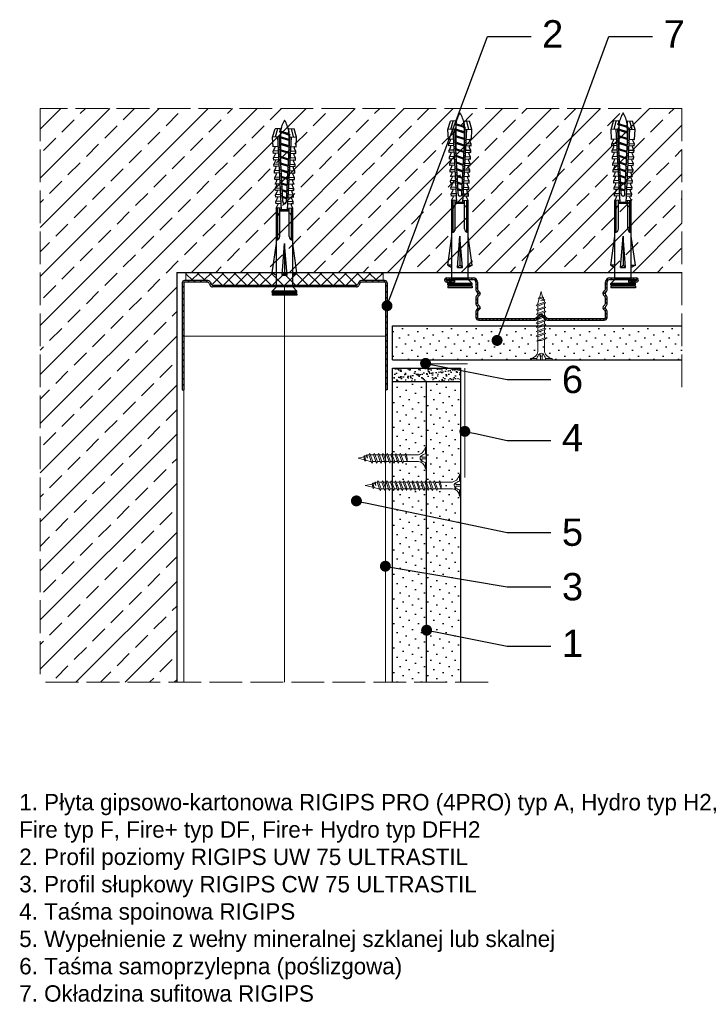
# Model space of a CAD drawing. Header units: millimetres. Extents: x 1739 to 3088, y 533 to 1407.
# Tile 2 of 4: x 2361 to 2610, y 533 to 893. Entities that reach past the tile are written whole.
import ezdxf
from ezdxf import colors
from ezdxf.entities.mleader import LeaderData, LeaderLine
from ezdxf.math import Vec2, Vec3

# ---------------------------------------------------------------- set-up
doc = ezdxf.new("R2010")
doc.units = ezdxf.units.MM
doc.linetypes.add('ACAD_ISO02W100', pattern=[15, 12, -3])
for name, color, linetype, lineweight in [('_ISOVER WELNA', 7, 'BATTING', 9), ('_RIGIPS AKCESORIA', 7, 'Continuous', 18), ('_RIGIPS G-K', 7, 'Continuous', 25), ('_RIGIPS PROFIL', 7, 'Continuous', 18), ('KRESKOWANIE', 7, 'Continuous', 9), ('OPISY', 7, 'Continuous', 9), ('PRZERYWANA', 7, 'ACAD_ISO02W100', 9)]:
    doc.layers.add(name, color=color, linetype=linetype, lineweight=lineweight)
doc.styles.get("Standard").update_dxf_attribs({"font": 'arial.ttf'})
doc.linetypes.add('BATTING', pattern='A,0.00254,-2.54,[134,ltypeshp.shx,S=2.54,R=0,X=-2.54,Y=0],-5.08,[134,ltypeshp.shx,S=2.54,R=180,X=2.54,Y=0],-2.54', length=10.16254)
pattern_1 = [(225, (-143.1054, -240.2812), (1.122532, -3.367596), [0, -3.175])]

# ---------------------------------------------------------------- blocks, each defined once
blk = doc.blocks.new('UW 75 ULTRASTIL')
h = blk.add_hatch()
h.set_pattern_fill('ANSI31', color=256, scale=0.5, style=0)
h.paths.add_polyline_path([(-11.93, 0.56), (-11.6, 1.24, -0.286951), (-10.7, 1.8), (10.18, 1.8), (41.3, 1.8, -0.286951), (42.2, 1.24), (42.53, 0.56, 0.286951), (43.43, 0), (52, 0, 0.414214), (52.8, 0.8), (52.8, 40), (52.25, 40), (52.25, 0.8, -0.414214), (52, 0.55), (43.77, 0.55, -0.286951), (42.87, 1.11), (42.54, 1.79, 0.286951), (41.64, 2.35), (-11.04, 2.35, 0.286951), (-11.94, 1.79), (-12.27, 1.11, -0.286951), (-13.17, 0.55), (-21.4, 0.55, -0.414214), (-21.65, 0.8), (-21.65, 40), (-22.2, 40), (-22.2, 0.8, 0.414214), (-21.4, 0), (-12.83, 0, 0.286951)])
for p, q in [((-22.2, 0.8), (-22.2, 40)), ((-22.2, 40), (-21.65, 40)), ((-21.65, 0.8), (-21.65, 40)), ((52.25, 0.8), (52.25, 40)), ((52.8, 40), (52.25, 40)), ((52.8, 0.8), (52.8, 40)), ((-21.4, 0.55), (-13.17, 0.55)), ((-21.4, 0), (-12.83, 0)), ((-12.27, 1.11), (-11.94, 1.79)), ((-11.93, 0.56), (-11.6, 1.24)), ((-11.04, 2.35), (41.64, 2.35)), ((-10.7, 1.8), (41.3, 1.8)), ((42.53, 0.56), (42.2, 1.24)), ((42.87, 1.11), (42.54, 1.79)), ((43.43, 0), (52, 0)), ((43.77, 0.55), (52, 0.55))]:
    blk.add_line(p, q)
for centre, radius, start, end in [((-21.4, 0.8), 0.8, 180, 270), ((-21.4, 0.8), 0.25, 180, 270), ((-13.17, 1.55), 1, 270, 334.0435), ((-12.83, 1), 1, 270, 334.0435), ((-11.04, 1.35), 1, 90, 154.0435), ((-10.7, 0.8), 1, 90, 154.0435), ((41.3, 0.8), 1, 25.9565, 90), ((41.64, 1.35), 1, 25.9565, 90), ((43.43, 1), 1, 205.9565, 270), ((43.77, 1.55), 1, 205.9565, 270), ((52, 0.8), 0.8, 270, 0), ((52, 0.8), 0.25, 270, 0)]:
    blk.add_arc(centre, radius, start, end)
blk = doc.blocks.new('TN 25')
at = {"layer": '_RIGIPS AKCESORIA'}
for p, q in [((0, -0.84), (0, 7.16)), ((0, 7.16), (0.46, 7.16)), ((0.46, 4.78), (0, 4.78)), ((0.46, 7.16), (0.46, 4.78)), ((1.77, 3.5), (1.77, 4.2)), ((3.02, 4.46), (8.47, 4.46)), ((7.12, 4.46), (7.12, 3.18)), ((8.03, 2.01), (7.12, 4.46)), ((8.47, 4.46), (8.79, 5)), ((9.61, 1.51), (8.47, 4.46)), ((8.79, 5), (9.93, 2.01)), ((9, 4.46), (10.1, 4.46)), ((10.1, 4.46), (10.41, 5)), ((11.23, 1.51), (10.1, 4.46)), ((10.41, 5), (11.56, 2.01)), ((10.62, 4.46), (11.67, 4.46)), ((11.67, 4.46), (11.99, 5)), ((12.81, 1.51), (11.67, 4.46)), ((11.99, 5), (13.14, 2.01)), ((12.2, 4.46), (13.21, 4.46)), ((13.21, 4.46), (13.52, 5)), ((14.34, 1.51), (13.21, 4.46)), ((13.52, 5), (14.67, 2.01)), ((13.73, 4.46), (14.8, 4.46)), ((14.8, 4.46), (15.12, 5)), ((15.94, 1.51), (14.8, 4.46)), ((15.12, 5), (16.26, 2.01)), ((15.33, 4.46), (16.42, 4.46)), ((16.42, 4.46), (16.73, 5)), ((17.55, 1.51), (16.42, 4.46)), ((16.73, 5), (17.88, 2.01)), ((16.94, 4.46), (17.99, 4.46)), ((17.99, 4.46), (18.31, 5)), ((19.13, 1.51), (17.99, 4.46)), ((18.31, 5), (19.45, 2.01)), ((18.52, 4.46), (19.68, 4.46)), ((19.68, 4.46), (20, 5)), ((20.82, 1.51), (19.68, 4.46)), ((20, 5), (21.14, 2.01)), ((20.21, 4.46), (20.7, 4.46)), ((20.7, 4.46), (22.28, 3.98)), ((22.28, 3.98), (22.56, 4.37)), ((22.7, 2.36), (22.28, 3.98)), ((22.56, 4.37), (23.03, 2.71)), ((22.71, 3.85), (25, 3.24)), ((0, 3.5), (1.77, 3.5)), ((0, 2.83), (1.77, 2.83)), ((0.46, 1.64), (0, 1.64)), ((0.46, -0.84), (0.46, 1.64)), ((1.77, 2.83), (1.77, 2.18)), ((7.49, 2.01), (3.55, 2.01)), ((7.12, 3.18), (7.65, 1.53)), ((7.65, 1.53), (8.03, 2.01)), ((9.41, 2.01), (8.03, 2.01)), ((9.93, 2.01), (9.61, 1.51)), ((11.04, 2.01), (9.93, 2.01)), ((11.56, 2.01), (11.23, 1.51)), ((12.61, 2.01), (11.56, 2.01)), ((13.14, 2.01), (12.81, 1.51)), ((14.15, 2.01), (13.14, 2.01)), ((14.67, 2.01), (14.34, 1.51)), ((15.74, 2.01), (14.67, 2.01)), ((16.26, 2.01), (15.94, 1.51)), ((17.36, 2.01), (16.26, 2.01)), ((17.88, 2.01), (17.55, 1.51)), ((18.93, 2.01), (17.88, 2.01)), ((19.45, 2.01), (19.13, 1.51)), ((19.45, 2.01), (20.62, 2.01)), ((21.14, 2.01), (20.82, 1.51)), ((21.14, 2.01), (21.81, 2.12)), ((21.85, 1.83), (21.67, 3.28)), ((21.67, 3.28), (22.14, 2.4)), ((22.14, 2.4), (21.85, 1.83)), ((22.7, 2.36), (22.14, 2.4)), ((23.03, 2.71), (22.7, 2.36)), ((25, 3.24), (23.03, 2.71)), ((0, -0.84), (0.46, -0.84))]:
    blk.add_line(p, q, dxfattribs=at)
for centre, major_axis, ratio, start_param, end_param in [((3.09, 7.67), (0.17, 3.2), 0.826134, 1.773653, 3.180586), ((-0.04, 0.9), (0, 3.93), 0.848176, -0.720942, -0.151112), ((1.66, 3.18), (0, 0.895), 0.848176, -1.552777, -0.720942), ((3.37, -1.57), (0.28, 3.57), 0.832181, 0.035984, 1.430787), ((-2.73, 15.91), (0, 14.76), 0.848176, 3.399396, 3.475072), ((0.59, 4.62), (0, 2.81), 0.848176, 3.475072, 3.862535), ((1.66, 3.18), (0, 0.895), 0.848176, 3.862535, 4.730408)]:
    blk.add_ellipse(centre, major_axis=major_axis, ratio=ratio, start_param=start_param, end_param=end_param, dxfattribs=at)
blk = doc.blocks.new('TN 35')
at = {"layer": '_RIGIPS AKCESORIA'}
for p, q in [((0, -0.84), (0, 7.16)), ((0, 7.16), (0.46, 7.16)), ((0.46, 4.78), (0, 4.78)), ((0.46, 7.16), (0.46, 4.78)), ((1.77, 3.5), (1.77, 4.2)), ((3.02, 4.46), (8.47, 4.46)), ((7.12, 4.46), (7.12, 3.18)), ((8.03, 2.01), (7.12, 4.46)), ((8.47, 4.46), (8.79, 5)), ((9.61, 1.51), (8.47, 4.46)), ((8.79, 5), (9.93, 2.01)), ((9, 4.46), (10.1, 4.46)), ((10.1, 4.46), (10.41, 5)), ((11.23, 1.51), (10.1, 4.46)), ((10.41, 5), (11.56, 2.01)), ((10.62, 4.46), (11.67, 4.46)), ((11.67, 4.46), (11.99, 5)), ((12.81, 1.51), (11.67, 4.46)), ((11.99, 5), (13.14, 2.01)), ((12.2, 4.46), (13.21, 4.46)), ((13.21, 4.46), (13.52, 5)), ((14.34, 1.51), (13.21, 4.46)), ((13.52, 5), (14.67, 2.01)), ((13.73, 4.46), (14.8, 4.46)), ((14.8, 4.46), (15.12, 5)), ((15.94, 1.51), (14.8, 4.46)), ((15.12, 5), (16.26, 2.01)), ((15.33, 4.46), (16.42, 4.46)), ((16.42, 4.46), (16.73, 5)), ((17.55, 1.51), (16.42, 4.46)), ((16.73, 5), (17.88, 2.01)), ((16.94, 4.46), (17.99, 4.46)), ((17.99, 4.46), (18.31, 5)), ((19.13, 1.51), (17.99, 4.46)), ((18.31, 5), (19.45, 2.01)), ((18.52, 4.46), (19.57, 4.46)), ((19.57, 4.46), (19.88, 5)), ((20.7, 1.51), (19.57, 4.46)), ((19.88, 5), (21.03, 2.01)), ((20.09, 4.46), (21.14, 4.46)), ((21.14, 4.46), (21.46, 5)), ((22.28, 1.51), (21.14, 4.46)), ((21.46, 5), (22.6, 2.01)), ((21.67, 4.46), (22.72, 4.46)), ((22.72, 4.46), (23.03, 5)), ((23.85, 1.51), (22.72, 4.46)), ((23.03, 5), (24.18, 2.01)), ((23.24, 4.46), (24.29, 4.46)), ((24.29, 4.46), (24.61, 5)), ((25.43, 1.51), (24.29, 4.46)), ((24.61, 5), (25.75, 2.01)), ((24.81, 4.46), (25.87, 4.46)), ((25.87, 4.46), (26.18, 5)), ((27, 1.51), (25.87, 4.46)), ((26.18, 5), (27.33, 2.01)), ((26.39, 4.46), (27.44, 4.46)), ((27.44, 4.46), (27.76, 5)), ((28.58, 1.51), (27.44, 4.46)), ((27.76, 5), (28.9, 2.01)), ((27.96, 4.46), (29.13, 4.46)), ((29.13, 4.46), (29.45, 5)), ((30.27, 1.51), (29.13, 4.46)), ((29.45, 5), (30.59, 2.01)), ((29.65, 4.46), (30.15, 4.46)), ((30.15, 4.46), (31.73, 3.98)), ((31.73, 3.98), (32.01, 4.37)), ((32.15, 2.36), (31.73, 3.98)), ((32.01, 4.37), (32.48, 2.71)), ((32.16, 3.85), (35, 3.24)), ((0, 3.5), (1.77, 3.5)), ((0, 2.83), (1.77, 2.83)), ((0.46, 1.64), (0, 1.64)), ((0.46, -0.84), (0.46, 1.64)), ((1.77, 2.83), (1.77, 2.18)), ((7.49, 2.01), (3.55, 2.01)), ((7.12, 3.18), (7.65, 1.53)), ((7.65, 1.53), (8.03, 2.01)), ((9.41, 2.01), (8.03, 2.01)), ((9.93, 2.01), (9.61, 1.51)), ((11.04, 2.01), (9.93, 2.01)), ((11.56, 2.01), (11.23, 1.51)), ((12.61, 2.01), (11.56, 2.01)), ((13.14, 2.01), (12.81, 1.51)), ((14.15, 2.01), (13.14, 2.01)), ((14.67, 2.01), (14.34, 1.51)), ((15.74, 2.01), (14.67, 2.01)), ((16.26, 2.01), (15.94, 1.51)), ((17.36, 2.01), (16.26, 2.01)), ((17.88, 2.01), (17.55, 1.51)), ((18.93, 2.01), (17.84, 2.01)), ((19.45, 2.01), (19.13, 1.51)), ((20.51, 2.01), (19.41, 2.01)), ((21.03, 2.01), (20.7, 1.51)), ((22.08, 2.01), (20.99, 2.01)), ((22.6, 2.01), (22.28, 1.51)), ((23.66, 2.01), (22.56, 2.01)), ((24.18, 2.01), (23.85, 1.51)), ((25.23, 2.01), (24.14, 2.01)), ((25.75, 2.01), (25.43, 1.51)), ((26.81, 2.01), (25.71, 2.01)), ((27.33, 2.01), (27, 1.51)), ((28.38, 2.01), (27.33, 2.01)), ((28.9, 2.01), (28.58, 1.51)), ((28.9, 2.01), (30.07, 2.01)), ((30.59, 2.01), (30.27, 1.51)), ((30.59, 2.01), (31.26, 2.12)), ((31.3, 1.83), (31.12, 3.28)), ((31.12, 3.28), (31.59, 2.4)), ((31.59, 2.4), (31.3, 1.83)), ((32.15, 2.36), (31.59, 2.4)), ((32.48, 2.71), (32.15, 2.36)), ((35, 3.24), (32.48, 2.71)), ((0, -0.84), (0.46, -0.84))]:
    blk.add_line(p, q, dxfattribs=at)
for centre, major_axis, ratio, start_param, end_param in [((3.09, 7.67), (0.17, 3.2), 0.826134, 1.773653, 3.180586), ((-0.04, 0.9), (0, 3.93), 0.848176, -0.720942, -0.151112), ((1.66, 3.18), (0, 0.895), 0.848176, -1.552777, -0.720942), ((3.37, -1.57), (0.28, 3.57), 0.832181, 0.035984, 1.430787), ((-2.73, 15.91), (0, 14.76), 0.848176, 3.399396, 3.475072), ((0.59, 4.62), (0, 2.81), 0.848176, 3.475072, 3.862535), ((1.66, 3.18), (0, 0.895), 0.848176, 3.862535, 4.730408)]:
    blk.add_ellipse(centre, major_axis=major_axis, ratio=ratio, start_param=start_param, end_param=end_param, dxfattribs=at)
blk = doc.blocks.new('Profil kapeluszowy')
h = blk.add_hatch()
h.set_pattern_fill('ANSI31', color=256, scale=0.3, style=0)
h.paths.add_polyline_path([(536.84, 614.15, -0.333333), (537.56, 614.15), (539.04, 613.04, 0.162278), (539.4, 612.92), (560.2, 612.92, 0.414214), (561.2, 613.92), (561.2, 616.25, 0.198912), (561.02, 616.68), (560.62, 617.08, -0.414214), (560.62, 617.93), (561.02, 618.33, 0.198912), (561.2, 618.75), (561.2, 621.41, 0.198912), (561.02, 621.83), (560.62, 622.23, -0.414214), (560.62, 623.08), (561.02, 623.48, 0.198912), (561.2, 623.91), (561.2, 626.82, -0.414214), (562.2, 627.82), (571.92, 627.82, -1), (571.92, 627.46), (569.1, 627.46), (569.1, 626.86), (571.92, 626.86, 1), (571.92, 628.42), (562.2, 628.42, 0.414214), (560.6, 626.82), (560.6, 624.15, -0.198912), (560.42, 623.73), (559.78, 623.08, 0.414214), (559.78, 622.23), (560.42, 621.58, -0.198912), (560.6, 621.16), (560.6, 619, -0.198912), (560.42, 618.58), (559.78, 617.93, 0.414214), (559.78, 617.08), (560.42, 616.43, -0.198912), (560.6, 616.01), (560.6, 613.92, -0.414214), (560.2, 613.52), (539.6, 613.52, -0.162278), (539.24, 613.64), (537.56, 614.9, 0.333333), (536.84, 614.9), (535.16, 613.64, -0.162278), (534.8, 613.52), (514.2, 613.52, -0.414214), (513.8, 613.92), (513.8, 616.01, -0.198912), (513.98, 616.43), (514.62, 617.08, 0.414214), (514.62, 617.93), (513.98, 618.58, -0.198912), (513.8, 619), (513.8, 621.16, -0.198912), (513.98, 621.58), (514.62, 622.23, 0.414214), (514.62, 623.08), (513.98, 623.73, -0.198912), (513.8, 624.15), (513.8, 626.82, 0.414214), (512.2, 628.42), (502.48, 628.42, 1), (502.48, 626.86), (505.3, 626.86), (505.3, 627.46), (502.48, 627.46, -1), (502.48, 627.82), (512.2, 627.82, -0.414214), (513.2, 626.82), (513.2, 623.91, 0.198912), (513.38, 623.48), (513.78, 623.08, -0.414214), (513.78, 622.23), (513.38, 621.83, 0.198912), (513.2, 621.41), (513.2, 618.75, 0.198912), (513.38, 618.33), (513.78, 617.93, -0.414214), (513.78, 617.08), (513.38, 616.68, 0.198912), (513.2, 616.25), (513.2, 613.92, 0.414214), (514.2, 612.92), (535, 612.92, 0.162278), (535.36, 613.04)])
for p, q in [((502.48, 628.42), (512.2, 628.42)), ((502.48, 627.82), (512.2, 627.82)), ((502.48, 627.46), (505.3, 627.46)), ((505.3, 627.46), (505.3, 626.86)), ((562.2, 628.42), (571.92, 628.42)), ((562.2, 627.82), (571.92, 627.82)), ((571.92, 627.46), (569.1, 627.46)), ((569.1, 627.46), (569.1, 626.86)), ((502.48, 626.86), (505.3, 626.86)), ((513.2, 626.82), (513.2, 623.91)), ((513.78, 623.08), (513.38, 623.48)), ((513.8, 626.82), (513.8, 624.15)), ((514.62, 623.08), (513.98, 623.73)), ((559.78, 623.08), (560.42, 623.73)), ((560.6, 624.15), (560.6, 626.82)), ((560.62, 623.08), (561.02, 623.48)), ((561.2, 623.91), (561.2, 626.82)), ((571.92, 626.86), (569.1, 626.86)), ((513.2, 621.41), (513.2, 618.75)), ((513.78, 622.23), (513.38, 621.83)), ((513.8, 621.16), (513.8, 619)), ((514.62, 622.23), (513.98, 621.58)), ((559.78, 622.23), (560.42, 621.58)), ((560.6, 619), (560.6, 621.16)), ((560.62, 622.23), (561.02, 621.83)), ((561.2, 618.75), (561.2, 621.41)), ((513.2, 616.25), (513.2, 613.92)), ((513.78, 617.93), (513.38, 618.33)), ((513.78, 617.08), (513.38, 616.68)), ((514.62, 617.93), (513.98, 618.58)), ((514.62, 617.08), (513.98, 616.43)), ((559.78, 617.93), (560.42, 618.58)), ((559.78, 617.08), (560.42, 616.43)), ((560.62, 617.93), (561.02, 618.33)), ((560.62, 617.08), (561.02, 616.68)), ((561.2, 613.92), (561.2, 616.25)), ((513.8, 616.01), (513.8, 613.92)), ((514.2, 613.52), (534.8, 613.52)), ((514.2, 612.92), (535, 612.92)), ((536.84, 614.9), (535.16, 613.64)), ((536.84, 614.15), (535.36, 613.04)), ((537.56, 614.9), (539.24, 613.64)), ((537.56, 614.15), (539.04, 613.04)), ((539.4, 612.92), (560.2, 612.92)), ((539.6, 613.52), (560.2, 613.52)), ((560.6, 613.92), (560.6, 616.01))]:
    blk.add_line(p, q)
for centre, radius, start, end in [((502.48, 627.64), 0.776, 90, 270), ((502.48, 627.64), 0.176, 90, 270), ((512.2, 626.82), 1.6, 0, 90), ((512.2, 626.82), 1, 0, 90), ((562.2, 626.82), 1.6, 90, 180), ((562.2, 626.82), 1, 90, 180), ((571.92, 627.64), 0.776, 270, 90), ((571.92, 627.64), 0.176, 270, 90), ((513.8, 623.91), 0.6, 180, 225), ((514.4, 624.15), 0.6, 180, 225), ((560, 624.15), 0.6, 315, 0), ((560.6, 623.91), 0.6, 315, 0), ((513.8, 621.41), 0.6, 135, 180), ((513.35, 622.66), 0.6, 315, 45), ((514.4, 621.16), 0.6, 135, 180), ((514.2, 622.66), 0.6, 315, 45), ((560.2, 622.66), 0.6, 135, 225), ((560, 621.16), 0.6, 360, 45), ((561.05, 622.66), 0.6, 135, 225), ((560.6, 621.41), 0.6, 0, 45), ((513.8, 618.75), 0.6, 180, 225), ((513.8, 616.25), 0.6, 135, 180), ((513.35, 617.5), 0.6, 315, 45), ((514.4, 619), 0.6, 180, 225), ((514.4, 616.01), 0.6, 135, 180), ((514.2, 617.5), 0.6, 315, 45), ((560.2, 617.5), 0.6, 135, 225), ((560, 619), 0.6, 315, 0), ((560, 616.01), 0.6, 0, 45), ((561.05, 617.5), 0.6, 135, 225), ((560.6, 618.75), 0.6, 315, 0), ((560.6, 616.25), 0.6, 0, 45), ((514.2, 613.92), 1, 180, 270), ((514.2, 613.92), 0.4, 180, 270), ((534.8, 614.12), 0.6, 270, 306.8699), ((535, 613.52), 0.6, 270, 306.8699), ((537.2, 614.42), 0.6, 53.1301, 126.8699), ((537.2, 613.67), 0.6, 53.1301, 126.8699), ((539.4, 613.52), 0.6, 233.1301, 270), ((539.6, 614.12), 0.6, 233.1301, 270), ((560.2, 613.92), 1, 270, 0), ((560.2, 613.92), 0.4, 270, 0)]:
    blk.add_arc(centre, radius, start, end)
blk = doc.blocks.new('kolek rozprezny komplet 60')
for p, q in [((393.81, 219.85), (390.76, 218.91)), ((393.68, 217.35), (393.81, 219.85)), ((397.41, 219.66), (393.81, 219.85)), ((443.47, 219.95), (432.8, 218.45)), ((443.47, 218.45), (443.47, 219.95)), ((443.47, 219.95), (444.34, 218.45)), ((450.17, 219.95), (448.67, 218.45)), ((450.17, 219.95), (450.17, 210.95)), ((450.67, 219.95), (450.17, 219.95)), ((450.67, 219.95), (450.67, 210.95)), ((450.67, 219.35), (451.17, 219.95)), ((451.17, 219.95), (451.67, 219.95)), ((451.17, 219.95), (451.17, 210.95)), ((451.67, 219.95), (451.67, 210.95)), ((390.66, 217.01), (390.76, 218.91)), ((393.15, 216.88), (390.66, 217.01)), ((393.75, 218.75), (390.71, 217.96)), ((391.67, 216.95), (392.67, 216.95)), ((392.67, 216.95), (391.67, 213.95)), ((392.67, 216.95), (392.07, 213.95)), ((393.07, 216.95), (392.07, 213.95)), ((392.67, 216.95), (393.04, 217.45)), ((393.07, 216.95), (393.04, 217.45)), ((393.07, 216.95), (394.67, 216.95)), ((394.67, 216.95), (393.67, 213.95)), ((417.38, 216.11), (393.68, 217.35)), ((420.47, 216.55), (393.71, 217.95)), ((394.67, 216.95), (394.07, 213.95)), ((395.07, 216.95), (394.07, 213.95)), ((394.67, 216.95), (394.92, 217.29)), ((395.07, 216.95), (395.05, 217.28)), ((395.07, 216.95), (397.07, 216.95)), ((397.07, 216.95), (396.07, 213.95)), ((397.07, 216.95), (396.47, 213.95)), ((397.47, 216.95), (396.47, 213.95)), ((397.07, 216.95), (397.23, 217.17)), ((397.31, 217.76), (397.41, 219.66)), ((397.47, 216.95), (397.46, 217.16)), ((397.47, 216.95), (399.47, 216.95)), ((397.67, 217.14), (397.71, 217.74)), ((399, 219.58), (397.82, 218.98)), ((398.47, 217.1), (398.5, 217.7)), ((399.47, 216.95), (398.47, 213.95)), ((399.47, 216.95), (398.87, 213.95)), ((399.87, 216.95), (398.87, 213.95)), ((398.9, 217.68), (399, 219.58)), ((399.8, 219.54), (399, 219.58)), ((399.47, 216.95), (399.55, 217.05)), ((399.7, 217.64), (399.8, 219.54)), ((399.87, 216.95), (399.87, 217.03)), ((399.87, 216.95), (401.38, 216.95)), ((400.07, 217.02), (400.1, 217.62)), ((401.4, 219.45), (400.22, 218.85)), ((400.87, 216.98), (400.9, 217.58)), ((401.87, 216.92), (400.87, 213.95)), ((401.87, 216.92), (401.27, 213.95)), ((402.26, 216.9), (401.27, 213.95)), ((401.3, 217.56), (401.4, 219.45)), ((402.2, 219.41), (401.4, 219.45)), ((402.1, 217.51), (402.2, 219.41)), ((402.47, 216.89), (402.5, 217.49)), ((403.8, 219.33), (402.61, 218.72)), ((403.27, 216.85), (403.3, 217.45)), ((404.22, 216.8), (403.31, 214.05)), ((403.7, 217.43), (403.8, 219.33)), ((404.24, 216.8), (403.7, 214.07)), ((404.62, 216.78), (403.72, 214.07)), ((404.6, 219.29), (403.8, 219.33)), ((404.5, 217.39), (404.6, 219.29)), ((404.86, 216.77), (404.9, 217.37)), ((406.19, 219.2), (405.01, 218.6)), ((405.66, 216.73), (405.69, 217.32)), ((406.58, 216.68), (405.75, 214.18)), ((406.09, 217.3), (406.19, 219.2)), ((406.62, 216.68), (406.12, 214.2)), ((406.98, 216.66), (406.16, 214.2)), ((406.99, 219.16), (406.19, 219.2)), ((406.89, 217.26), (406.99, 219.16)), ((407.26, 216.64), (407.29, 217.24)), ((408.59, 219.08), (407.41, 218.47)), ((408.06, 216.6), (408.09, 217.2)), ((408.94, 216.55), (408.19, 214.31)), ((408.49, 217.18), (408.59, 219.08)), ((408.99, 216.55), (408.55, 214.33)), ((409.39, 219.03), (408.59, 219.08)), ((409.34, 216.53), (408.6, 214.33)), ((409.29, 217.14), (409.39, 219.03)), ((409.66, 216.52), (409.69, 217.12)), ((410.99, 218.95), (409.8, 218.35)), ((410.46, 216.47), (410.49, 217.07)), ((411.3, 216.43), (410.64, 214.44)), ((410.89, 217.05), (410.99, 218.95)), ((411.37, 216.43), (410.98, 214.45)), ((411.69, 216.41), (411.04, 214.46)), ((412.59, 218.87), (411.4, 218.26)), ((412.05, 216.39), (412.09, 216.99)), ((412.49, 216.97), (412.59, 218.87)), ((413.38, 218.82), (412.59, 218.87)), ((412.85, 216.35), (412.89, 216.95)), ((413.66, 216.31), (413.08, 214.56)), ((413.28, 216.93), (413.38, 218.82)), ((413.75, 216.3), (413.4, 214.58)), ((414.05, 216.29), (413.49, 214.58)), ((414.98, 218.74), (413.8, 218.14)), ((414.45, 216.27), (414.48, 216.86)), ((414.88, 216.84), (414.98, 218.74)), ((415.78, 218.7), (414.98, 218.74)), ((415.25, 216.22), (415.28, 216.82)), ((415.68, 216.8), (415.78, 218.7)), ((417.38, 218.62), (416.2, 218.01)), ((417.28, 216.72), (417.38, 218.62)), ((418.18, 218.57), (417.38, 218.62)), ((418.08, 216.68), (418.18, 218.57)), ((419.78, 218.49), (418.59, 217.89)), ((419.68, 216.59), (419.78, 218.49)), ((430.17, 217.15), (419.71, 217.15)), ((431.37, 217.95), (419.75, 217.95)), ((448.67, 218.45), (419.77, 218.45)), ((420.47, 217.15), (420.47, 213.75)), ((420.67, 217.15), (420.67, 213.75)), ((420.87, 217.15), (420.87, 213.75)), ((444.34, 216.37), (432.8, 215.45)), ((444.34, 216.37), (443.47, 215.45)), ((444.34, 214.53), (444.34, 216.37)), ((448.67, 218.45), (448.67, 212.45)), ((448.67, 216.95), (448.67, 213.95)), ((393.15, 214.02), (390.66, 213.89)), ((390.66, 213.89), (390.76, 211.99)), ((393.75, 212.15), (390.71, 212.94)), ((391.67, 213.95), (391.71, 213.45)), ((391.71, 213.45), (392.07, 213.95)), ((392.07, 213.95), (393.67, 213.95)), ((393.67, 213.95), (393.7, 213.55)), ((417.38, 214.79), (393.68, 213.55)), ((393.68, 213.55), (393.81, 211.05)), ((420.47, 214.35), (393.71, 212.95)), ((393.78, 213.55), (394.07, 213.95)), ((394.07, 213.95), (396.07, 213.95)), ((396.07, 213.95), (396.09, 213.67)), ((396.28, 213.68), (396.47, 213.95)), ((396.47, 213.95), (398.47, 213.95)), ((397.31, 213.14), (397.41, 211.24)), ((397.67, 213.76), (397.71, 213.16)), ((398.47, 213.95), (398.48, 213.8)), ((398.47, 213.8), (398.5, 213.2)), ((398.77, 213.81), (398.87, 213.95)), ((398.87, 213.95), (400.87, 213.95)), ((398.9, 213.22), (399, 211.32)), ((399.7, 213.26), (399.8, 211.36)), ((400.07, 213.88), (400.1, 213.28)), ((400.87, 213.95), (400.88, 213.92)), ((400.87, 213.92), (400.9, 213.32)), ((401.27, 213.95), (401.38, 213.95)), ((401.27, 213.94), (401.27, 213.95)), ((401.3, 213.35), (401.4, 211.45)), ((402.1, 213.39), (402.2, 211.49)), ((402.47, 214.01), (402.5, 213.41)), ((403.27, 214.05), (403.3, 213.45)), ((403.7, 213.47), (403.8, 211.57)), ((404.5, 213.51), (404.6, 211.62)), ((404.86, 214.13), (404.9, 213.53)), ((405.66, 214.17), (405.69, 213.58)), ((406.09, 213.6), (406.19, 211.7)), ((406.89, 213.64), (406.99, 211.74)), ((407.26, 214.26), (407.29, 213.66)), ((408.06, 214.3), (408.09, 213.7)), ((408.49, 213.72), (408.59, 211.82)), ((409.29, 213.76), (409.39, 211.87)), ((409.66, 214.38), (409.69, 213.79)), ((410.46, 214.43), (410.49, 213.83)), ((410.89, 213.85), (410.99, 211.95)), ((412.59, 212.03), (411.4, 212.64)), ((412.05, 214.51), (412.09, 213.91)), ((412.49, 213.93), (412.59, 212.03)), ((412.85, 214.55), (412.89, 213.95)), ((413.28, 213.97), (413.38, 212.08)), ((414.98, 212.16), (413.8, 212.76)), ((414.45, 214.64), (414.48, 214.04)), ((414.88, 214.06), (414.98, 212.16)), ((415.25, 214.68), (415.28, 214.08)), ((416.02, 216.18), (415.52, 214.69)), ((415.68, 214.1), (415.78, 212.2)), ((416.12, 216.18), (415.83, 214.71)), ((416.41, 216.16), (415.93, 214.71)), ((417.38, 212.29), (416.2, 212.89)), ((417.28, 214.18), (417.38, 212.29)), ((418.22, 215.58), (418.01, 214.95)), ((418.08, 214.22), (418.18, 212.33)), ((419.78, 212.41), (418.59, 213.01)), ((419.68, 214.31), (419.78, 212.41)), ((430.17, 213.75), (419.71, 213.75)), ((431.37, 212.95), (419.75, 212.95)), ((432.8, 215.45), (443.47, 215.45)), ((444.34, 214.53), (432.8, 215.45)), ((444.34, 214.53), (443.47, 215.45)), ((393.81, 211.05), (390.76, 211.99)), ((397.41, 211.24), (393.81, 211.05)), ((399, 211.32), (397.82, 211.93)), ((399.8, 211.36), (399, 211.32)), ((401.4, 211.45), (400.22, 212.05)), ((402.2, 211.49), (401.4, 211.45)), ((403.8, 211.57), (402.61, 212.18)), ((404.6, 211.62), (403.8, 211.57)), ((406.19, 211.7), (405.01, 212.3)), ((406.99, 211.74), (406.19, 211.7)), ((408.59, 211.82), (407.41, 212.43)), ((409.39, 211.87), (408.59, 211.82)), ((410.99, 211.95), (409.8, 212.55)), ((413.38, 212.08), (412.59, 212.03)), ((415.78, 212.2), (414.98, 212.16)), ((418.18, 212.33), (417.38, 212.29)), ((448.67, 212.45), (419.77, 212.45)), ((443.47, 210.95), (432.8, 212.45)), ((443.47, 212.45), (443.47, 210.95)), ((443.47, 210.95), (444.34, 212.45)), ((450.17, 210.95), (448.67, 212.45)), ((450.67, 210.95), (450.17, 210.95)), ((450.67, 211.55), (451.17, 210.95)), ((451.17, 210.95), (451.67, 210.95))]:
    blk.add_line(p, q)
for centre, radius, start, end in [((393.41, 206.24), 10.85, 99.2038, 121.9083), ((393.65, 216.85), 0.5, 87, 177), ((397.68, 219.24), 0.3, 177, 297), ((400.08, 219.12), 0.3, 177, 297), ((402.48, 218.99), 0.3, 177, 297), ((404.87, 218.87), 0.3, 177, 297), ((407.27, 218.74), 0.3, 177, 297), ((409.67, 218.61), 0.3, 177, 297), ((411.27, 218.53), 0.3, 177, 297), ((413.66, 218.41), 0.3, 177, 297), ((416.06, 218.28), 0.3, 177, 297), ((418.46, 218.15), 0.3, 177, 297), ((422.67, 216.95), 1, 90, 168.463), ((430.17, 218.45), 1.3, 270, 0), ((393.41, 224.66), 10.85, 238.0917, 260.7962), ((393.65, 214.05), 0.5, 183, 273), ((409.67, 212.29), 0.3, 63, 183), ((411.27, 212.37), 0.3, 63, 183), ((413.66, 212.5), 0.3, 63, 183), ((416.06, 212.62), 0.3, 63, 183), ((417.55, 215.45), 0.682, 255.8604, 104.1386), ((418.46, 212.75), 0.3, 63, 183), ((422.67, 213.95), 1, 191.537, 270), ((430.17, 212.45), 1.3, 0, 90), ((397.68, 211.66), 0.3, 63, 183), ((400.08, 211.78), 0.3, 63, 183), ((402.48, 211.91), 0.3, 63, 183), ((404.87, 212.03), 0.3, 63, 183), ((407.27, 212.16), 0.3, 63, 183)]:
    blk.add_arc(centre, radius, start, end)
blk = doc.blocks.new('_Dot')
at = {"color": 0, "linetype": 'ByBlock', "lineweight": -2}
blk.add_line((-0.5, 0), (-1, 0), dxfattribs=at)
at = {"color": 0, "linetype": 'ByBlock', "const_width": 0.5}
blk.add_lwpolyline([(-0.25, 0, 1), (0.25, 0, 1)], format="xyb", close=True, dxfattribs=at)

msp = doc.modelspace()

# ---------------------------------------------------------------- hatches: boundary and pattern name
at = {"layer": '_RIGIPS G-K'}
h = msp.add_hatch(dxfattribs=at)
h.set_pattern_fill('DOTS', color=256, scale=2, angle=135, style=0)
h.set_pattern_definition([(135, (1330.5407, 3760.5615), (-3.367596, -1.122532), [0, -3.175])])
h.paths.add_polyline_path([(2603.67, 768.79), (2603.67, 781.29), (2497.67, 781.29), (2497.67, 768.79)])
h = msp.add_hatch(dxfattribs=at)
h.set_pattern_fill('AR-SAND', color=256, scale=0.05, angle=180, style=0)
h.set_pattern_definition([(217.5, (4410.4444, 1891.8544), (0.0800016, -2.4470662), [0, -1.9304, 0, -2.159, 0, -2.06375]), (187.5, (4410.4444, 1891.8544), (-2.2476164, -3.5841255), [0, -1.0414, 0, -1.7399, 0, -0.66675]), (147.5, (4412.0065, 1891.8544), (-3.9549619, -0.007186), [0, -0.635, 0, -2.286, 0, -2.9845]), (137.5, (4412.0065, 1891.8544), (-3.8177823, -1.1146466), [0, -0.3175, 0, -1.4986, 0, -1.7145])])
h.paths.add_polyline_path([(2497.67, 760.79), (2522.67, 760.79), (2522.67, 765.79), (2497.67, 765.79)])
h = msp.add_hatch(dxfattribs=at)
h.set_pattern_fill('DOTS', color=256, scale=2, angle=225, style=0)
h.set_pattern_definition(pattern_1)
h.paths.add_polyline_path([(2497.67, 650.79), (2510.17, 650.79), (2510.17, 760.79), (2497.67, 760.79)])
h = msp.add_hatch(dxfattribs=at)
h.set_pattern_fill('DOTS', color=256, scale=2, angle=225, style=0)
h.set_pattern_definition(pattern_1)
h.paths.add_polyline_path([(2510.17, 650.79), (2522.67, 650.79), (2522.67, 760.79), (2510.17, 760.79)])
at = {"layer": 'KRESKOWANIE'}
h = msp.add_hatch(dxfattribs=at)
h.set_pattern_fill('ANSI33', color=256, scale=2, style=0)
h.set_pattern_definition([(45, (-144.605, -205.281), (-8.980256, 8.980256), []), (45, (-135.625, -205.281), (-8.980256, 8.980256), [6.35, -3.175])])
h.paths.add_polyline_path([(2603.67, 860.79), (2368.67, 860.79), (2368.67, 650.79), (2418.67, 650.79), (2418.67, 800.79), (2603.67, 800.79)])
h = msp.add_hatch(dxfattribs=at)
h.set_pattern_fill('ANSI37', color=256, angle=270, style=0)
h.set_pattern_definition([(315, (4408.9444, 2234.9154), (2.245064, 2.245064), []), (45, (4408.9444, 2234.9154), (-2.245064, 2.245064), [])])
h.paths.add_polyline_path([(2422.07, 797.79), (2430.04, 797.79, -0.286951), (2430.94, 797.22), (2431.27, 796.55, 0.286951), (2432.17, 795.99), (2484.17, 795.99, 0.286951), (2485.07, 796.55), (2485.4, 797.22, -0.286951), (2486.29, 797.79), (2494.27, 797.79), (2494.27, 800.79), (2422.07, 800.79)])

# ---------------------------------------------------------------- linework, layer by layer
for q in [(2418.67, 650.79), (2603.67, 800.79)]:
    msp.add_line((2418.67, 800.79), q)
at = {"layer": '_ISOVER WELNA', "ltscale": 3.6}
msp.add_line((2458.17, 650.79), (2458.17, 795.44), dxfattribs=at)
at = {"layer": '_RIGIPS AKCESORIA'}
for p, q in [((2510.17, 767.29), (2525.17, 767.29)), ((2524.17, 765.79), (2524.17, 725.79))]:
    msp.add_line(p, q, dxfattribs=at)
at = {"layer": '_RIGIPS G-K'}
for p, q in [((2497.67, 781.29), (2603.67, 781.29)), ((2497.67, 768.79), (2497.67, 781.29)), ((2497.67, 768.79), (2603.67, 768.79)), ((2497.67, 650.79), (2497.67, 765.79)), ((2497.67, 765.79), (2522.67, 765.79)), ((2522.67, 650.79), (2522.67, 765.79)), ((2522.67, 760.79), (2497.67, 760.79)), ((2510.17, 650.79), (2510.17, 760.79))]:
    msp.add_line(p, q, dxfattribs=at)
at = {"layer": '_RIGIPS PROFIL', "lineweight": 9}
for p, q in [((2421.27, 777.39), (2495.07, 777.39)), ((2421.27, 650.79), (2421.27, 777.39)), ((2495.07, 650.79), (2495.07, 777.39))]:
    msp.add_line(p, q, dxfattribs=at)
at = {"layer": 'KRESKOWANIE'}
for p, q in [((2422.07, 797.79), (2422.07, 800.79)), ((2494.27, 797.79), (2494.27, 800.79))]:
    msp.add_line(p, q, dxfattribs=at)
at = {"layer": 'PRZERYWANA'}
for p, q in [((2603.67, 860.79), (2368.67, 860.79)), ((2368.67, 860.79), (2368.67, 650.79)), ((2603.67, 860.79), (2603.67, 758.79)), ((2532.67, 650.79), (2368.67, 650.79))]:
    msp.add_line(p, q, dxfattribs=at)

# ---------------------------------------------------------------- block references
for name, p, rotation in [('kolek rozprezny komplet 60', (2306.93, 1246.86), 270), ('kolek rozprezny komplet 60', (2366.66, 1246.86), 270), ('kolek rozprezny komplet 60', (2242.72, 1244.11), 270), ('UW 75 ULTRASTIL', (2473.47, 797.79), 180)]:
    msp.add_blockref(name, p, dxfattribs=dict(rotation=rotation))
msp.add_blockref('Profil kapeluszowy', (2015.04, 170.37))
at = {"layer": '_RIGIPS AKCESORIA'}
for name, p, rotation in [('TN 25', (2555.33, 768.79), 90), ('TN 25', (2510.17, 736.03), 180), ('TN 35', (2522.67, 726.03), 180)]:
    msp.add_blockref(name, p, dxfattribs=dict(at, rotation=rotation))

# ---------------------------------------------------------------- texts
at = {"insert": (2361.01, 609.93), "char_height": 6, "width": 261.8595, "attachment_point": 1}
msp.add_mtext('1. Płyta gipsowo-kartonowa RIGIPS PRO (4PRO) typ A, Hydro typ H2, Fire typ F, Fire+ typ DF, Fire+ Hydro typ DFH2\\P2. Profil poziomy RIGIPS UW 75 ULTRASTIL\\P3. Profil słupkowy RIGIPS CW 75 ULTRASTIL\\P4. Taśma spoinowa RIGIPS\\P5. Wypełnienie z wełny mineralnej szklanej lub skalnej\\P6. Taśma samoprzylepna (poślizgowa)\\P7. Okładzina sufitowa RIGIPS', dxfattribs=at)

# ---------------------------------------------------------------- leaders
at = {"layer": 'OPISY'}
ml = msp.add_multileader_mtext('Standard', dxfattribs=at)
ml.set_content('2', color=256)
ml.set_leader_properties()
ml.set_arrow_properties(name='DOT')
ml.build(insert=Vec2(0, 0))
ctx = ml.context
ctx.base_point, ctx.char_height, ctx.landing_gap_size, ctx.plane_origin = Vec3(2548.44, 887.08), 10, 4, Vec3(2355.86, 1030.74)
notes = []
notes.append((ctx, [(0, (1, 1, 0), (2532.44, 887.08), (1, 0), 16, [(0, [(2495.67, 788.57)], 0, [])])]))
ctx.mtext.insert, ctx.mtext.flow_direction = Vec3(2552.44, 893.08), 5
ml = msp.add_multileader_mtext('Standard', dxfattribs=at)
ml.set_content('7', color=256)
ml.set_leader_properties()
ml.set_arrow_properties(name='DOT')
ml.build(insert=Vec2(0, 0))
ctx = ml.context
ctx.base_point, ctx.char_height, ctx.landing_gap_size, ctx.plane_origin = Vec3(2592.92, 887.08), 10, 4, Vec3(2400.33, 1030.74)
notes.append((ctx, [(0, (1, 1, 0), (2576.92, 887.08), (1, 0), 16, [(0, [(2535.97, 775.89)], 0, [])])]))
ctx.mtext.insert, ctx.mtext.flow_direction = Vec3(2596.92, 893.08), 5
ml = msp.add_multileader_mtext('Standard', dxfattribs=at)
ml.set_content('6', color=256)
ml.set_leader_properties()
ml.set_arrow_properties(name='DOT')
ml.build(insert=Vec2(0, 0))
ctx = ml.context
ctx.base_point, ctx.char_height, ctx.landing_gap_size, ctx.plane_origin = Vec3(2555.7, 761.53), 10, 4, Vec3(2363.12, 905.19)
notes.append((ctx, [(0, (1, 1, 0), (2539.7, 761.53), (1, 0), 16, [(0, [(2509.79, 767.5)], 0, [])])]))
ctx.mtext.insert, ctx.mtext.flow_direction = Vec3(2559.7, 766.62), 5
ml = msp.add_multileader_mtext('Standard', dxfattribs=at)
ml.set_content('4', color=256)
ml.set_leader_properties()
ml.set_arrow_properties(name='DOT')
ml.build(insert=Vec2(0, 0))
ctx = ml.context
ctx.base_point, ctx.char_height, ctx.landing_gap_size, ctx.plane_origin = Vec3(2555.7, 739.32), 10, 4, Vec3(2363.12, 882.98)
notes.append((ctx, [(0, (1, 1, 0), (2539.7, 739.32), (1, 0), 16, [(0, [(2524.17, 742.6)], 0, [])])]))
ctx.mtext.insert, ctx.mtext.flow_direction = Vec3(2559.7, 745.32), 5
ml = msp.add_multileader_mtext('Standard', dxfattribs=at)
ml.set_content('5', color=256)
ml.set_leader_properties()
ml.set_arrow_properties(name='DOT')
ml.build(insert=Vec2(0, 0))
ctx = ml.context
ctx.base_point, ctx.char_height, ctx.landing_gap_size, ctx.plane_origin = Vec3(2555.7, 705.64), 10, 4, Vec3(2363.12, 849.3)
notes.append((ctx, [(0, (1, 1, 0), (2539.7, 705.64), (1, 0), 16, [(0, [(2484.47, 717.17)], 0, [])])]))
ctx.mtext.insert, ctx.mtext.flow_direction = Vec3(2559.7, 710.72), 5
ml = msp.add_multileader_mtext('Standard', dxfattribs=at)
ml.set_content('3', color=256)
ml.set_leader_properties()
ml.set_arrow_properties(name='DOT')
ml.build(insert=Vec2(0, 0))
ctx = ml.context
ctx.base_point, ctx.char_height, ctx.landing_gap_size, ctx.plane_origin = Vec3(2555.7, 685.69), 10, 4, Vec3(2363.12, 829.35)
notes.append((ctx, [(0, (1, 1, 0), (2539.7, 685.69), (1, 0), 16, [(0, [(2495.07, 693.26)], 0, [])])]))
ctx.mtext.insert, ctx.mtext.flow_direction = Vec3(2559.7, 690.78), 5
ml = msp.add_multileader_mtext('Standard', dxfattribs=at)
ml.set_content('1', color=256)
ml.set_leader_properties()
ml.set_arrow_properties(name='DOT')
ml.build(insert=Vec2(0, 0))
ctx = ml.context
ctx.base_point, ctx.char_height, ctx.landing_gap_size, ctx.plane_origin = Vec3(2555.7, 664), 10, 4, Vec3(2363.12, 807.66)
notes.append((ctx, [(0, (1, 1, 0), (2539.7, 664), (1, 0), 16, [(0, [(2510.17, 669.85)], 0, [])])]))
ctx.mtext.insert, ctx.mtext.flow_direction = Vec3(2559.7, 670), 5
for ctx, leaders in notes:
    for number, flags, end, landing, length, lines in leaders:
        leader = LeaderData()
        leader.index, (leader.has_last_leader_line, leader.has_dogleg_vector, leader.attachment_direction) = number, flags
        leader.last_leader_point, leader.dogleg_vector, leader.dogleg_length = Vec3(end), Vec3(landing), length
        for number, points, colour, breaks in lines:
            line = LeaderLine()
            line.index, line.vertices, line.color, line.breaks = number, Vec3.list(points), colors.encode_raw_color(colour), breaks
            leader.lines.append(line)
        ctx.leaders.append(leader)

doc.saveas('drawing.dxf')
